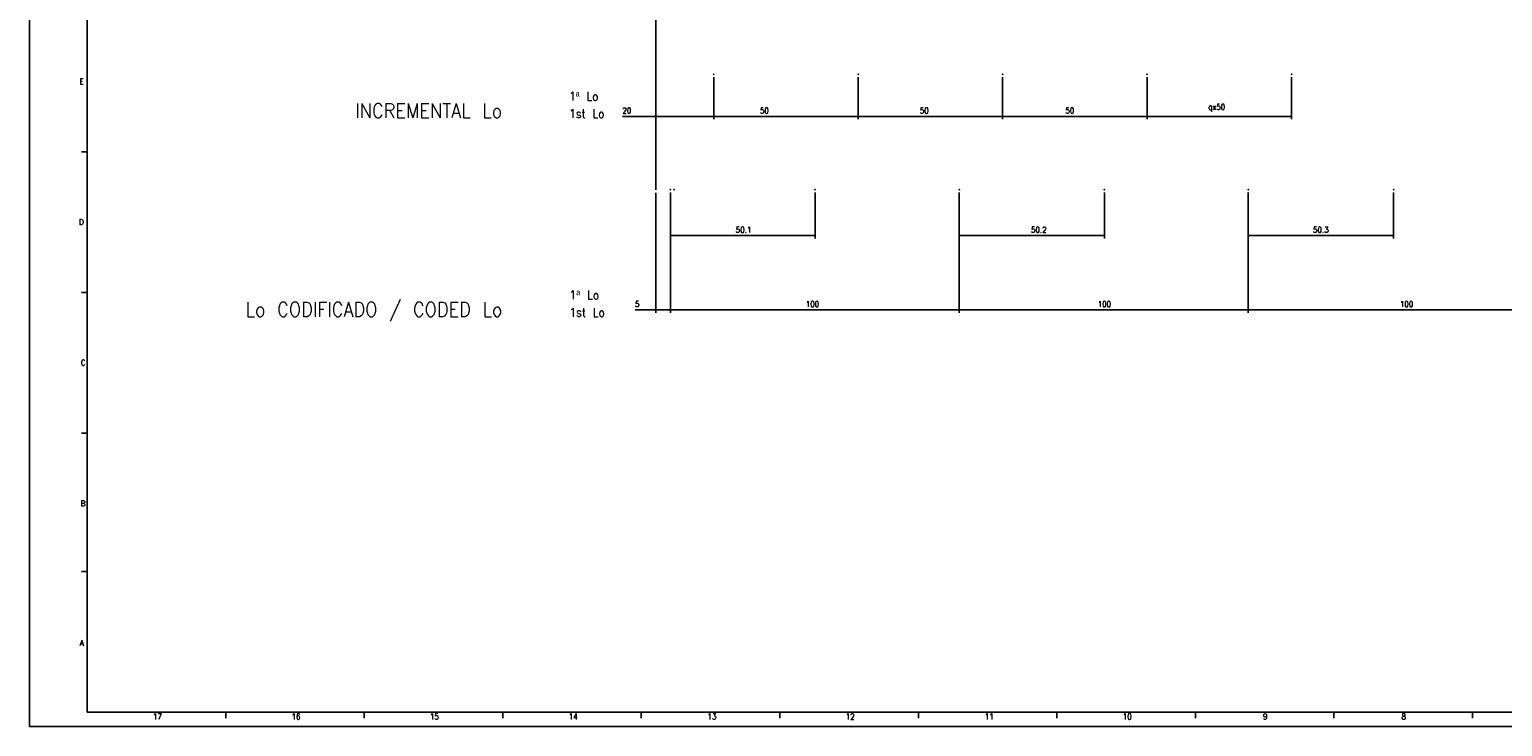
# Model space of a CAD drawing. Header units: inches. Extents: x -381 to 29822, y -418 to 176.
# Tile 1 of 49: x -381 to 129, y -418 to -177. Entities that reach past the tile are written whole.
import ezdxf

# ---------------------------------------------------------------- set-up
doc = ezdxf.new("R2010")
doc.units = ezdxf.units.IN
doc.layers.add('1', color=7, linetype='Continuous')
doc.styles.add('CONVERTER_12', font='txt.shx', dxfattribs={"width": 0.9})
doc.dimstyles.new('ME10_DIM_44', dxfattribs={"dimtxt": 2, "dimasz": 2, "dimexe": 1, "dimexo": 1, "dimgap": 1, "dimtad": 1, "dimdsep": 46, "dimtxsty": 'CONVERTER_12', "dimsah": 1, "dimcen": 0.09, "dimclrd": 2, "dimclre": 2, "dimclrt": 2, "dimadec": 0, "dimazin": 0, "dimtfac": 1, "dimtdec": 4, "dimtix": 1, "dimtmove": 0, "dimatfit": 3, "dimfxl": 1, "dimtolj": 1, "dimtzin": 0, "dimarcsym": 0})
doc.dimstyles.new('ME10_DIM_45', dxfattribs={"dimtxt": 2, "dimasz": 2, "dimexe": 1, "dimexo": 1, "dimgap": 1, "dimtad": 1, "dimdsep": 46, "dimtxsty": 'CONVERTER_12', "dimsah": 1, "dimcen": 0.09, "dimclrd": 2, "dimclre": 2, "dimclrt": 2, "dimadec": 0, "dimazin": 0, "dimtfac": 1, "dimtdec": 4, "dimtix": 1, "dimtmove": 0, "dimatfit": 3, "dimfxl": 1, "dimtolj": 1, "dimtzin": 0, "dimarcsym": 0})
doc.dimstyles.new('ME10_DIM_46', dxfattribs={"dimtxt": 2, "dimasz": 2, "dimexe": 1, "dimexo": 1, "dimgap": 1, "dimtad": 1, "dimdsep": 46, "dimtxsty": 'CONVERTER_12', "dimsah": 1, "dimcen": 0.09, "dimclrd": 2, "dimclre": 2, "dimclrt": 2, "dimadec": 0, "dimazin": 0, "dimtfac": 1, "dimtdec": 4, "dimtix": 1, "dimtmove": 0, "dimatfit": 3, "dimfxl": 1, "dimtolj": 1, "dimtzin": 0, "dimarcsym": 0})
doc.dimstyles.new('ME10_DIM_47', dxfattribs={"dimtxt": 2, "dimasz": 2, "dimexe": 1, "dimexo": 1, "dimgap": 1, "dimtad": 1, "dimdsep": 46, "dimtxsty": 'CONVERTER_12', "dimsah": 1, "dimcen": 0.09, "dimclrd": 2, "dimclre": 2, "dimclrt": 2, "dimadec": 0, "dimazin": 0, "dimtfac": 1, "dimtdec": 4, "dimtix": 1, "dimtmove": 0, "dimatfit": 3, "dimfxl": 1, "dimtolj": 1, "dimtzin": 0, "dimarcsym": 0})
doc.dimstyles.new('ME10_DIM_48', dxfattribs={"dimtxt": 2, "dimasz": 2, "dimexe": 1, "dimexo": 1, "dimgap": 1, "dimtad": 1, "dimdec": 0, "dimdsep": 46, "dimtxsty": 'CONVERTER_12', "dimsah": 1, "dimcen": 0.09, "dimclrd": 2, "dimclre": 2, "dimclrt": 2, "dimadec": 0, "dimazin": 0, "dimtfac": 1, "dimtdec": 4, "dimtix": 1, "dimtmove": 0, "dimatfit": 3, "dimfxl": 1, "dimtolj": 1, "dimtzin": 0, "dimarcsym": 0})
doc.dimstyles.new('ME10_DIM_49', dxfattribs={"dimtxt": 2, "dimasz": 2, "dimexe": 1, "dimexo": 1, "dimgap": 1, "dimtad": 1, "dimdsep": 46, "dimtxsty": 'CONVERTER_12', "dimsah": 1, "dimcen": 0.09, "dimclrd": 2, "dimclre": 2, "dimclrt": 2, "dimadec": 0, "dimazin": 0, "dimtfac": 1, "dimtdec": 4, "dimtix": 1, "dimtmove": 0, "dimatfit": 3, "dimfxl": 1, "dimtolj": 1, "dimtzin": 0, "dimarcsym": 0})
doc.dimstyles.new('ME10_DIM_50', dxfattribs={"dimtxt": 2, "dimasz": 2, "dimexe": 1, "dimexo": 1, "dimgap": 1, "dimtad": 1, "dimdsep": 46, "dimtxsty": 'CONVERTER_12', "dimsah": 1, "dimcen": 0.09, "dimclrd": 2, "dimclre": 2, "dimclrt": 2, "dimadec": 0, "dimazin": 0, "dimtfac": 1, "dimtdec": 4, "dimtix": 1, "dimtmove": 0, "dimatfit": 3, "dimfxl": 1, "dimtolj": 1, "dimtzin": 0, "dimarcsym": 0})
doc.dimstyles.new('ME10_DIM_51', dxfattribs={"dimtxt": 2, "dimasz": 2, "dimexe": 1, "dimexo": 1, "dimgap": 1, "dimtad": 1, "dimdsep": 46, "dimtxsty": 'CONVERTER_12', "dimsah": 1, "dimcen": 0.09, "dimclrd": 2, "dimclre": 2, "dimclrt": 2, "dimadec": 0, "dimazin": 0, "dimtfac": 1, "dimtdec": 4, "dimtix": 1, "dimtmove": 0, "dimatfit": 3, "dimfxl": 1, "dimtolj": 1, "dimtzin": 0, "dimarcsym": 0})
doc.dimstyles.new('ME10_DIM_52', dxfattribs={"dimtxt": 2, "dimasz": 2, "dimexe": 1, "dimexo": 1, "dimgap": 1, "dimtad": 1, "dimdsep": 46, "dimtxsty": 'CONVERTER_12', "dimsah": 1, "dimcen": 0.09, "dimclrd": 2, "dimclre": 2, "dimclrt": 2, "dimadec": 0, "dimazin": 0, "dimtfac": 1, "dimtdec": 4, "dimtix": 1, "dimtmove": 0, "dimatfit": 3, "dimfxl": 1, "dimtolj": 1, "dimtzin": 0, "dimarcsym": 0})
doc.dimstyles.new('ME10_DIM_53', dxfattribs={"dimtxt": 2, "dimasz": 2, "dimexe": 1, "dimexo": 1, "dimgap": 1, "dimtad": 1, "dimdsep": 46, "dimtxsty": 'CONVERTER_12', "dimsah": 1, "dimcen": 0.09, "dimclrd": 2, "dimclre": 2, "dimclrt": 2, "dimadec": 0, "dimazin": 0, "dimtfac": 1, "dimtdec": 4, "dimtix": 1, "dimtmove": 0, "dimatfit": 3, "dimfxl": 1, "dimtolj": 1, "dimtzin": 0, "dimarcsym": 0})
doc.dimstyles.new('ME10_DIM_55', dxfattribs={"dimtxt": 2, "dimasz": 2, "dimexe": 1, "dimexo": 1, "dimgap": 1, "dimtad": 1, "dimdsep": 46, "dimtxsty": 'CONVERTER_12', "dimsah": 1, "dimcen": 0.09, "dimclrd": 2, "dimclre": 2, "dimclrt": 2, "dimadec": 0, "dimazin": 0, "dimtfac": 1, "dimtdec": 4, "dimtix": 1, "dimtmove": 0, "dimatfit": 3, "dimfxl": 1, "dimtolj": 1, "dimtzin": 0, "dimarcsym": 0})
doc.dimstyles.new('ME10_DIM_56', dxfattribs={"dimtxt": 2, "dimasz": 2, "dimexe": 1, "dimexo": 1, "dimgap": 1, "dimtad": 1, "dimdsep": 46, "dimtxsty": 'CONVERTER_12', "dimsah": 1, "dimcen": 0.09, "dimclrd": 2, "dimclre": 2, "dimclrt": 2, "dimadec": 0, "dimazin": 0, "dimtfac": 1, "dimtdec": 4, "dimtix": 1, "dimtmove": 0, "dimatfit": 3, "dimfxl": 1, "dimtolj": 1, "dimtzin": 0, "dimarcsym": 0})

# ---------------------------------------------------------------- blocks, each defined once
blk = doc.blocks.new('Alzado1__15', base_point=(2038.247, -88))
at = {"layer": '1', "color": 7}
blk.add_point((-158.072, -232.691), dxfattribs=at)
blk = doc.blocks.new('*D154')
at = {"layer": '1', "color": 2, "linetype": 'Continuous'}
for p, q in [((5.68, -193.69), (5.68, -208.29)), ((55.68, -193.69), (55.68, -208.29)), ((5.68, -207.29), (55.68, -207.29))]:
    blk.add_line(p, q, dxfattribs=at)
at = {"layer": '1', "color": 2}
for points in [[(7.68, -207.02), (7.68, -207.55), (5.68, -207.29)], [(53.68, -207.55), (53.68, -207.02), (55.68, -207.29)]]:
    blk.add_solid(points, dxfattribs=at)
at = {"layer": '1', "color": 2, "insert": (26.83, -205.69), "char_height": 2, "attachment_point": 7, "rotation": 0.0001, "line_spacing_factor": 0.60024, "style": 'CONVERTER_12'}
blk.add_mtext('\\C2;qx\\C2;50', dxfattribs=at)
blk = doc.blocks.new('*D155')
at = {"layer": '1', "color": 2, "linetype": 'Continuous'}
for p, q in [((-44.32, -193.69), (-44.32, -208.29)), ((5.68, -193.69), (5.68, -208.29)), ((-44.32, -207.29), (5.68, -207.29))]:
    blk.add_line(p, q, dxfattribs=at)
at = {"layer": '1', "color": 2}
for points in [[(-42.32, -207.02), (-42.32, -207.55), (-44.32, -207.29)], [(3.68, -207.55), (3.68, -207.02), (5.68, -207.29)]]:
    blk.add_solid(points, dxfattribs=at)
at = {"layer": '1', "color": 2, "insert": (-22.62, -206.29), "char_height": 2, "attachment_point": 7, "rotation": 0.0001, "line_spacing_factor": 0.60024, "style": 'CONVERTER_12'}
blk.add_mtext('50', dxfattribs=at)
blk = doc.blocks.new('*D156')
at = {"layer": '1', "color": 2, "linetype": 'Continuous'}
for p, q in [((-94.32, -193.69), (-94.32, -208.29)), ((-44.32, -193.69), (-44.32, -208.29)), ((-94.32, -207.29), (-44.32, -207.29))]:
    blk.add_line(p, q, dxfattribs=at)
at = {"layer": '1', "color": 2}
for points in [[(-92.32, -207.02), (-92.32, -207.55), (-94.32, -207.29)], [(-46.32, -207.55), (-46.32, -207.02), (-44.32, -207.29)]]:
    blk.add_solid(points, dxfattribs=at)
at = {"layer": '1', "color": 2, "insert": (-72.99, -206.29), "char_height": 2, "attachment_point": 7, "rotation": 0.0001, "line_spacing_factor": 0.60024, "style": 'CONVERTER_12'}
blk.add_mtext('50', dxfattribs=at)
blk = doc.blocks.new('*D157')
at = {"layer": '1', "color": 2, "linetype": 'Continuous'}
for p, q in [((-144.32, -193.69), (-144.32, -208.29)), ((-94.32, -193.69), (-94.32, -208.29)), ((-144.32, -207.29), (-94.32, -207.29))]:
    blk.add_line(p, q, dxfattribs=at)
at = {"layer": '1', "color": 2}
for points in [[(-142.32, -207.02), (-142.32, -207.55), (-144.32, -207.29)], [(-96.32, -207.55), (-96.32, -207.02), (-94.32, -207.29)]]:
    blk.add_solid(points, dxfattribs=at)
at = {"layer": '1', "color": 2, "insert": (-128.33, -206.29), "char_height": 2, "attachment_point": 7, "rotation": 0.0001, "line_spacing_factor": 0.60024, "style": 'CONVERTER_12'}
blk.add_mtext('50', dxfattribs=at)
blk = doc.blocks.new('*D158')
at = {"layer": '1', "color": 2, "linetype": 'Continuous'}
for p, q in [((-164.32, -132.47), (-164.32, -208.29)), ((-144.32, -193.69), (-144.32, -208.29)), ((-164.32, -207.29), (-175.92, -207.29)), ((-144.32, -207.29), (-164.32, -207.29))]:
    blk.add_line(p, q, dxfattribs=at)
at = {"layer": '1', "color": 2}
for points in [[(-162.32, -207.02), (-162.32, -207.55), (-164.32, -207.29)], [(-146.32, -207.55), (-146.32, -207.02), (-144.32, -207.29)]]:
    blk.add_solid(points, dxfattribs=at)
at = {"layer": '1', "color": 2, "insert": (-175.92, -206.29), "char_height": 2, "attachment_point": 7, "rotation": 0.0001, "line_spacing_factor": 0.60024, "style": 'CONVERTER_12'}
blk.add_mtext('20', dxfattribs=at)
blk = doc.blocks.new('*D159')
at = {"layer": '1', "color": 2, "linetype": 'Continuous'}
for p, q in [((-164.32, -233.69), (-164.32, -275.23)), ((-159.32, -233.69), (-159.32, -275.23)), ((-164.32, -274.23), (-171.55, -274.23)), ((-159.32, -274.23), (-164.32, -274.23)), ((-155.32, -274.23), (-159.32, -274.23))]:
    blk.add_line(p, q, dxfattribs=at)
at = {"layer": '1', "color": 2}
for points in [[(-166.32, -274.49), (-166.32, -273.96), (-164.32, -274.23)], [(-157.32, -273.96), (-157.32, -274.49), (-159.32, -274.23)]]:
    blk.add_solid(points, dxfattribs=at)
at = {"layer": '1', "color": 2, "insert": (-171.55, -273.23), "char_height": 2, "attachment_point": 7, "rotation": 0.0001, "line_spacing_factor": 0.60024, "style": 'CONVERTER_12'}
blk.add_mtext('5', dxfattribs=at)
blk = doc.blocks.new('Alzado1__103', base_point=(-243.75, -249.6))
at = {"layer": '1', "color": 2, "style": 'CONVERTER_12', "width": 0.9}
for s, p in [('INCREMENTAL Lo', (-268.36, -207.85)), ('Lo CODIFICADO / CODED Lo', (-306.36, -276.59))]:
    blk.add_text(s, height=5, dxfattribs=at).set_placement(p)
at = {"layer": '1', "color": 2, "char_height": 3, "attachment_point": 7, "line_spacing_factor": 1.20048, "style": 'CONVERTER_12'}
for insert in [(-194.36, -207.85), (-194.19, -276.59)]:
    blk.add_mtext('1ª Lo\\P1st Lo', dxfattribs=dict(at, insert=insert))
blk = doc.blocks.new('1__104', base_point=(-243.75, -249.6))
blk.add_blockref('Alzado1__103', (-243.75, -249.6))
blk = doc.blocks.new('Pegar1', base_point=(-243.75, -249.6))
at = {"layer": '1'}
blk.add_blockref('1__104', (-243.75, -249.6), dxfattribs=at)
blk = doc.blocks.new('*D160')
at = {"layer": '1', "color": 2, "linetype": 'Continuous'}
for p, q in [((-59.32, -233.69), (-59.32, -249.52)), ((-9.12, -233.69), (-9.12, -249.52)), ((-9.12, -248.52), (-59.32, -248.52))]:
    blk.add_line(p, q, dxfattribs=at)
at = {"layer": '1', "color": 2}
for points in [[(-57.32, -248.26), (-57.32, -248.79), (-59.32, -248.52)], [(-11.12, -248.79), (-11.12, -248.26), (-9.12, -248.52)]]:
    blk.add_solid(points, dxfattribs=at)
at = {"layer": '1', "color": 2, "insert": (-34.49, -247.52), "char_height": 2, "attachment_point": 7, "rotation": 0.0001, "line_spacing_factor": 0.60024, "style": 'CONVERTER_12'}
blk.add_mtext('50.2', dxfattribs=at)
blk = doc.blocks.new('*D161')
at = {"layer": '1', "color": 2, "linetype": 'Continuous'}
for p, q in [((-59.32, -233.69), (-59.32, -275.23)), ((40.68, -233.69), (40.68, -275.23)), ((40.68, -274.23), (-59.32, -274.23))]:
    blk.add_line(p, q, dxfattribs=at)
at = {"layer": '1', "color": 2}
for points in [[(-57.32, -273.96), (-57.32, -274.49), (-59.32, -274.23)], [(38.68, -274.49), (38.68, -273.96), (40.68, -274.23)]]:
    blk.add_solid(points, dxfattribs=at)
at = {"layer": '1', "color": 2, "insert": (-11.42, -273.23), "char_height": 2, "attachment_point": 7, "rotation": 0.0001, "line_spacing_factor": 0.60024, "style": 'CONVERTER_12'}
blk.add_mtext('100', dxfattribs=at)
blk = doc.blocks.new('*D162')
at = {"layer": '1', "color": 2, "linetype": 'Continuous'}
for p, q in [((40.68, -233.69), (40.68, -249.52)), ((90.98, -233.69), (90.98, -249.52)), ((90.98, -248.52), (40.68, -248.52))]:
    blk.add_line(p, q, dxfattribs=at)
at = {"layer": '1', "color": 2}
for points in [[(42.68, -248.26), (42.68, -248.79), (40.68, -248.52)], [(88.98, -248.79), (88.98, -248.26), (90.98, -248.52)]]:
    blk.add_solid(points, dxfattribs=at)
at = {"layer": '1', "color": 2, "insert": (63.11, -247.52), "char_height": 2, "attachment_point": 7, "rotation": 0.0001, "line_spacing_factor": 0.60024, "style": 'CONVERTER_12'}
blk.add_mtext('50.3', dxfattribs=at)
blk = doc.blocks.new('*D163')
at = {"layer": '1', "color": 2, "linetype": 'Continuous'}
for p, q in [((40.68, -233.69), (40.68, -275.23)), ((140.68, -233.69), (140.68, -275.23)), ((40.68, -274.23), (140.68, -274.23))]:
    blk.add_line(p, q, dxfattribs=at)
at = {"layer": '1', "color": 2}
for points in [[(42.68, -273.96), (42.68, -274.49), (40.68, -274.23)], [(138.68, -274.49), (138.68, -273.96), (140.68, -274.23)]]:
    blk.add_solid(points, dxfattribs=at)
at = {"layer": '1', "color": 2, "insert": (93.18, -273.23), "char_height": 2, "attachment_point": 7, "rotation": 0.0001, "line_spacing_factor": 0.60024, "style": 'CONVERTER_12'}
blk.add_mtext('100', dxfattribs=at)
blk = doc.blocks.new('*D165')
at = {"layer": '1', "color": 2, "linetype": 'Continuous'}
for p, q in [((-159.32, -233.69), (-159.32, -275.23)), ((-59.32, -233.69), (-59.32, -275.23)), ((-159.32, -274.23), (-59.32, -274.23))]:
    blk.add_line(p, q, dxfattribs=at)
at = {"layer": '1', "color": 2}
for points in [[(-157.32, -273.96), (-157.32, -274.49), (-159.32, -274.23)], [(-61.32, -274.49), (-61.32, -273.96), (-59.32, -274.23)]]:
    blk.add_solid(points, dxfattribs=at)
at = {"layer": '1', "color": 2, "insert": (-112.45, -273.23), "char_height": 2, "attachment_point": 7, "rotation": 0.0001, "line_spacing_factor": 0.60024, "style": 'CONVERTER_12'}
blk.add_mtext('100', dxfattribs=at)
blk = doc.blocks.new('*D166')
at = {"layer": '1', "color": 2, "linetype": 'Continuous'}
for p, q in [((-159.32, -233.69), (-159.32, -249.52)), ((-109.22, -233.69), (-109.22, -249.52)), ((-159.32, -248.52), (-109.22, -248.52))]:
    blk.add_line(p, q, dxfattribs=at)
at = {"layer": '1', "color": 2}
for points in [[(-157.32, -248.26), (-157.32, -248.79), (-159.32, -248.52)], [(-111.22, -248.79), (-111.22, -248.26), (-109.22, -248.52)]]:
    blk.add_solid(points, dxfattribs=at)
at = {"layer": '1', "color": 2, "insert": (-136.69, -247.52), "char_height": 2, "attachment_point": 7, "rotation": 0.0001, "line_spacing_factor": 0.60024, "style": 'CONVERTER_12'}
blk.add_mtext('50.1', dxfattribs=at)
blk = doc.blocks.new('Marco_a1', base_point=(38.87, -121.38))
at = {"layer": '1', "color": 2, "linetype": 'Continuous'}
for p, q in [((-381.13, 175.62), (-381.13, -418.38)), ((-361.13, -219.51), (-363.13, -219.51)), ((-361.13, -268.18), (-363.13, -268.18)), ((-361.15, -316.85), (-363.15, -316.85)), ((-361.15, -364.71), (-363.15, -364.71)), ((-313.19, -413.43), (-313.19, -415.43)), ((-265.25, -413.43), (-265.25, -415.43)), ((-217.31, -413.43), (-217.31, -415.43)), ((-169.37, -413.43), (-169.37, -415.43)), ((-121.43, -413.43), (-121.43, -415.43)), ((-73.48, -413.43), (-73.48, -415.43)), ((-25.54, -413.43), (-25.54, -415.43)), ((22.4, -413.43), (22.4, -415.43)), ((70.34, -413.43), (70.34, -415.43)), ((118.28, -413.43), (118.28, -415.43)), ((-381.13, -418.38), (458.87, -418.38))]:
    blk.add_line(p, q, dxfattribs=at)
at = {"layer": '1', "color": 7, "linetype": 'Continuous'}
for p, q in [((-361.13, 170.62), (-361.13, -413.38)), ((-361.13, -413.38), (453.87, -413.38))]:
    blk.add_line(p, q, dxfattribs=at)
at = {"layer": '1', "color": 2, "char_height": 2, "attachment_point": 4, "line_spacing_factor": 1.20048, "style": 'CONVERTER_12'}
for s, insert in [('E', (-363.83, -195.18)), ('D', (-363.97, -243.85)), ('C', (-363.37, -292.51)), ('B', (-363.41, -341.18)), ('A', (-363.74, -389.45)), ('17', (-338.41, -414.93)), ('16', (-290.41, -414.93)), ('15', (-242.52, -414.93)), ('14', (-194.47, -414.93)), ('13', (-146.46, -414.93)), ('12', (-98.63, -414.93)), ('11', (-50.5, -414.93)), ('10', (-2.74, -414.93)), ('9', (45.79, -414.93)), ('8', (93.72, -414.93))]:
    blk.add_mtext(s, dxfattribs=dict(at, insert=insert))
blk = doc.blocks.new('Top', base_point=(38.87, -121.38))
blk.add_blockref('Marco_a1', (38.87, -121.38))
blk = doc.blocks.new('_dummy_frame', base_point=(-381.13, -418.38))
blk.add_blockref('Top', (38.87, -121.38))
blk = doc.blocks.new('Alzado1__102', base_point=(-7.62, -226.959))
at = {"layer": '1', "color": 7, "linetype": 'Continuous'}
blk.add_line((-164.325, -131.474), (-164.319, -232.691), dxfattribs=at)
at = {"layer": '1', "color": 7}
for p in [(-144.319, -192.691), (-94.319, -192.691), (-44.319, -192.691), (5.681, -192.691), (55.681, -192.691), (-159.319, -232.691), (-109.219, -232.691), (-59.319, -232.691), (-9.119, -232.691), (40.681, -232.691), (90.981, -232.691), (240.681, -232.691)]:
    blk.add_point(p, dxfattribs=at)
at = {"layer": '1'}
dim = blk.add_linear_dim(base=(-144.319, -207.288), p1=(-164.325, -131.474), p2=(-144.319, -192.691), dimstyle='ME10_DIM_48', dxfattribs=at)
dim.commit()
dim.dimension.update_dxf_attribs({"geometry": '*D158', "text_midpoint": (-174.422, -205.288), "text_rotation": 0.00014})
for p1, p2, distance, dimstyle, picture, middle in [((-94.319, -192.691), (-144.319, -192.691), 14.597, 'ME10_DIM_47', '*D157', (-126.825, -205.288)), ((-44.319, -192.691), (-94.319, -192.691), 14.597, 'ME10_DIM_46', '*D156', (-71.487, -205.288)), ((5.681, -192.691), (-44.319, -192.691), 14.597, 'ME10_DIM_45', '*D155', (-21.116, -205.288)), ((-164.319, -232.691), (-159.319, -232.691), -41.536, 'ME10_DIM_49', '*D159', (-170.948, -272.227))]:
    dim = blk.add_aligned_dim(p1=p1, p2=p2, distance=distance, dimstyle=dimstyle, dxfattribs=at)
    dim.commit()
    dim.dimension.update_dxf_attribs({"geometry": picture, "text_midpoint": middle, "text_rotation": 0.00014})
dim = blk.add_aligned_dim(p1=(55.681, -192.691), p2=(5.681, -192.691), distance=14.597, dimstyle='ME10_DIM_44', override={"dimpost": 'qx<>'}, dxfattribs=at)
dim.commit()
dim.dimension.update_dxf_attribs({"geometry": '*D154', "text_midpoint": (29.61, -204.988), "text_rotation": 0.00014})
blk = doc.blocks.new('1__105', base_point=(-72.84, -239.52))
for name, p in [('Alzado1__102', (-7.62, -226.96)), ('Pegar1', (-243.75, -249.6))]:
    blk.add_blockref(name, p)
blk = doc.blocks.new('Pegar5', base_point=(-114.242, -514.404))
at = {"layer": '1'}
blk.add_blockref('1__105', (-72.842, -239.524), dxfattribs=at)
for p1, p2, distance, dimstyle, picture, middle in [((-59.319, -232.691), (-159.319, -232.691), 41.536, 'ME10_DIM_55', '*D165', (-110.348, -272.227)), ((-109.219, -232.691), (-159.319, -232.691), 15.833, 'ME10_DIM_56', '*D166', (-134.269, -246.524)), ((-59.319, -232.691), (-9.119, -232.691), -15.833, 'ME10_DIM_50', '*D160', (-31.768, -246.524)), ((-59.319, -232.691), (40.681, -232.691), -41.536, 'ME10_DIM_51', '*D161', (-9.319, -272.227)), ((40.681, -232.691), (90.981, -232.691), -15.833, 'ME10_DIM_52', '*D162', (65.831, -246.524)), ((140.681, -232.691), (40.681, -232.691), 41.536, 'ME10_DIM_53', '*D163', (95.279, -272.227))]:
    dim = blk.add_aligned_dim(p1=p1, p2=p2, distance=distance, dimstyle=dimstyle, dxfattribs=at)
    dim.commit()
    dim.dimension.update_dxf_attribs({"geometry": picture, "text_midpoint": middle, "text_rotation": 0.00014})

msp = doc.modelspace()

# ---------------------------------------------------------------- block references
for name, p in [('Alzado1__15', (2038.25, -88)), ('Pegar5', (-114.24, -514.4))]:
    msp.add_blockref(name, p)
at = {"layer": '1'}
msp.add_blockref('_dummy_frame', (-381.13, -418.38), dxfattribs=at)

doc.saveas('drawing.dxf')
